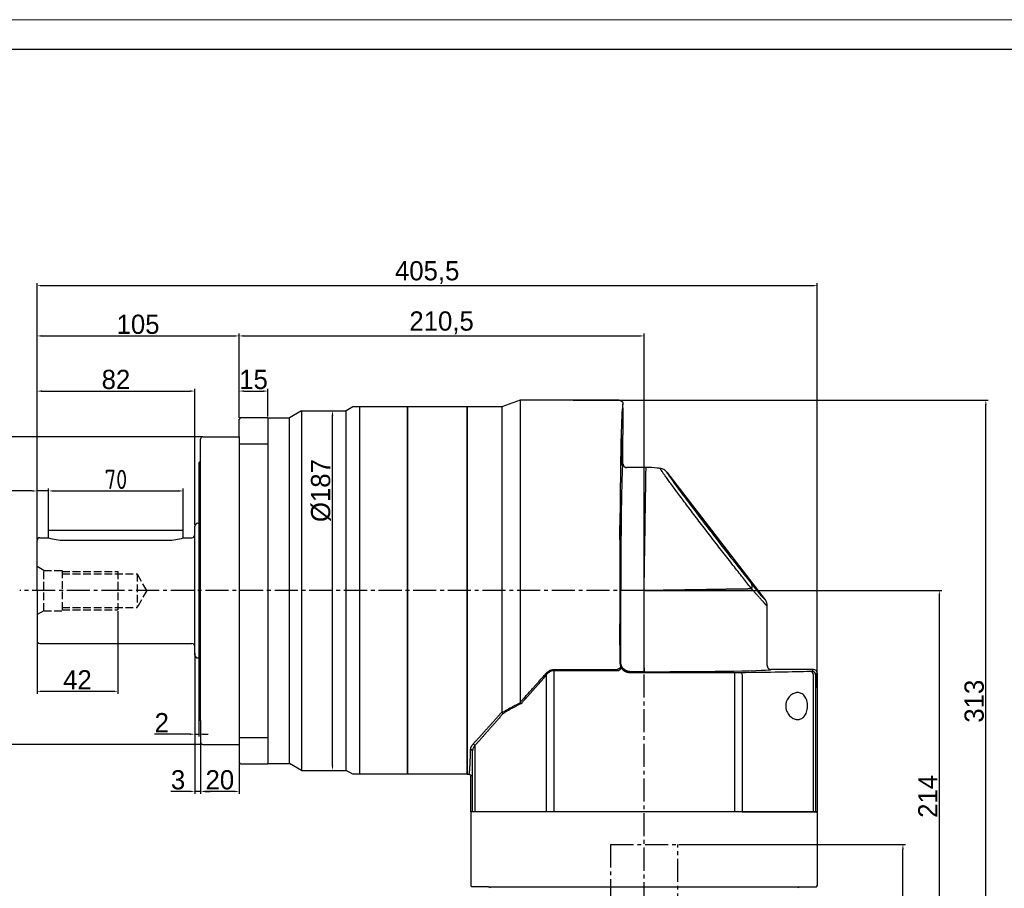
# Model space of a CAD drawing. Header units: millimetres. Extents: x 2026 to 3324, y 344 to 1261.
# Tile 6 of 7: x 2487 to 2999, y 810 to 1261. Entities that reach past the tile are written whole.
import ezdxf

# ---------------------------------------------------------------- set-up
doc = ezdxf.new("R2010")
doc.units = ezdxf.units.MM
doc.linetypes.add('JIS_02_4.0', pattern=[5.5, 4, -1.5])
doc.linetypes.add('点画线', pattern=[18, 12, -2, 2, -2])
for name, color, linetype in [('6文字层', 3, 'Continuous'), ('7中心线层', 7, '点画线'), ('标注线', 7, 'Continuous')]:
    doc.layers.add(name, color=color, linetype=linetype)
for name, color, linetype, lineweight in [('中心线01', 7, 'JIS_02_4.0', 0), ('图框_外框线', 7, 'Continuous', 18), ('粗实线', 7, 'Continuous', 40)]:
    doc.layers.add(name, color=color, linetype=linetype, lineweight=lineweight)
doc.styles.add('工程字', font='gbenor.shx', dxfattribs={"bigfont": 'gbcbig.shx'})
doc.dimstyles.new('ISO-25', dxfattribs={"dimtxt": 2.5, "dimasz": 2.5, "dimexe": 1.25, "dimexo": 0.625, "dimtad": 1, "dimtxsty": 'Standard', "dimcen": 2.5, "dimadec": 0, "dimazin": 0, "dimtfac": 1, "dimtmove": 0, "dimatfit": 3, "dimfxl": 1, "dimarcsym": 0})

# ---------------------------------------------------------------- blocks, each defined once
blk = doc.blocks.new('*D9')
at = {"layer": '6文字层', "color": 0, "lineweight": -2}
for p, q in [((2812.24, 964.62), (2966.31, 964.62)), ((2965.06, 753.12), (2965.06, 962.12)), ((2901.44, 750.62), (2966.31, 750.62))]:
    blk.add_line(p, q, dxfattribs=at)
at = {"layer": '6文字层', "color": 0}
for points in [[(2965.47, 962.12), (2964.64, 962.12), (2965.06, 964.62)], [(2964.64, 753.12), (2965.47, 753.12), (2965.06, 750.62)]]:
    blk.add_solid(points, dxfattribs=at)
at = {"layer": 'Defpoints', "color": 0}
for p in [(2811.62, 964.62), (2965.06, 964.62), (2900.82, 750.62)]:
    blk.add_point(p, dxfattribs=at)
at = {"layer": '6文字层', "color": 0, "insert": (2959.06, 857.62), "char_height": 10, "attachment_point": 5, "rotation": 90}
blk.add_mtext('214', dxfattribs=at)
blk = doc.blocks.new('*D12')
at = {"layer": '6文字层', "color": 0, "lineweight": -2}
for p, q in [((2829.74, 832.62), (2947.38, 832.62)), ((2946.13, 753.12), (2946.13, 830.12)), ((2901.44, 750.62), (2947.38, 750.62))]:
    blk.add_line(p, q, dxfattribs=at)
at = {"layer": '6文字层', "color": 0}
for points in [[(2946.54, 830.12), (2945.71, 830.12), (2946.13, 832.62)], [(2945.71, 753.12), (2946.54, 753.12), (2946.13, 750.62)]]:
    blk.add_solid(points, dxfattribs=at)
at = {"layer": 'Defpoints', "color": 0}
for p in [(2829.12, 832.62), (2946.13, 832.62), (2900.82, 750.62)]:
    blk.add_point(p, dxfattribs=at)
at = {"layer": '6文字层', "color": 0, "insert": (2940.13, 791.62), "char_height": 10, "attachment_point": 5, "rotation": 90}
blk.add_mtext('82', dxfattribs=at)
blk = doc.blocks.new('*D20')
at = {"layer": '6文字层', "color": 0, "lineweight": -2}
for p, q in [((2496.12, 991.24), (2496.12, 1069.62)), ((2578.12, 998.74), (2578.12, 1069.62)), ((2498.62, 1068.37), (2575.62, 1068.37))]:
    blk.add_line(p, q, dxfattribs=at)
at = {"layer": '6文字层', "color": 0}
for points in [[(2498.62, 1068.79), (2498.62, 1067.95), (2496.12, 1068.37)], [(2575.62, 1067.95), (2575.62, 1068.79), (2578.12, 1068.37)]]:
    blk.add_solid(points, dxfattribs=at)
at = {"layer": 'Defpoints', "color": 0}
for p in [(2578.12, 1068.37), (2578.12, 998.12), (2496.12, 990.62)]:
    blk.add_point(p, dxfattribs=at)
at = {"layer": '6文字层', "color": 0, "insert": (2537.12, 1074.37), "char_height": 10, "attachment_point": 5}
blk.add_mtext('82', dxfattribs=at)
blk = doc.blocks.new('*D21')
at = {"layer": '6文字层', "color": 0, "lineweight": -2}
for p, q in [((2496.12, 991.24), (2496.12, 1098.29)), ((2498.62, 1097.04), (2598.62, 1097.04)), ((2601.12, 1054.44), (2601.12, 1098.29))]:
    blk.add_line(p, q, dxfattribs=at)
at = {"layer": '6文字层', "color": 0}
for points in [[(2498.62, 1097.46), (2498.62, 1096.63), (2496.12, 1097.04)], [(2598.62, 1096.63), (2598.62, 1097.46), (2601.12, 1097.04)]]:
    blk.add_solid(points, dxfattribs=at)
at = {"layer": 'Defpoints', "color": 0}
for p in [(2601.12, 1097.04), (2601.12, 1053.82), (2496.12, 990.62)]:
    blk.add_point(p, dxfattribs=at)
at = {"layer": '6文字层', "color": 0, "insert": (2548.62, 1103.04), "char_height": 10, "attachment_point": 5}
blk.add_mtext('105', dxfattribs=at)
blk = doc.blocks.new('*D22')
at = {"layer": '6文字层', "color": 0, "lineweight": -2}
for p, q in [((2601.12, 1054.44), (2601.12, 1098.29)), ((2603.62, 1097.04), (2809.12, 1097.04)), ((2811.62, 965.24), (2811.62, 1098.29))]:
    blk.add_line(p, q, dxfattribs=at)
at = {"layer": '6文字层', "color": 0}
for points in [[(2603.62, 1097.46), (2603.62, 1096.63), (2601.12, 1097.04)], [(2809.12, 1096.63), (2809.12, 1097.46), (2811.62, 1097.04)]]:
    blk.add_solid(points, dxfattribs=at)
at = {"layer": 'Defpoints', "color": 0}
for p in [(2811.62, 1097.04), (2601.12, 1053.82), (2811.62, 964.62)]:
    blk.add_point(p, dxfattribs=at)
at = {"layer": '6文字层', "color": 0, "insert": (2706.37, 1103.88), "char_height": 10, "attachment_point": 5}
blk.add_mtext('210,5', dxfattribs=at)
blk = doc.blocks.new('*D23')
at = {"layer": '6文字层', "color": 0, "lineweight": -2}
for p, q in [((2496.12, 991.24), (2496.12, 1124.43)), ((2899.12, 1123.18), (2498.62, 1123.18)), ((2901.62, 914.01), (2901.62, 1124.43))]:
    blk.add_line(p, q, dxfattribs=at)
at = {"layer": '6文字层', "color": 0}
for points in [[(2498.62, 1123.6), (2498.62, 1122.76), (2496.12, 1123.18)], [(2899.12, 1122.76), (2899.12, 1123.6), (2901.62, 1123.18)]]:
    blk.add_solid(points, dxfattribs=at)
at = {"layer": 'Defpoints', "color": 0}
for p in [(2496.12, 1123.18), (2496.12, 990.62), (2901.62, 913.39)]:
    blk.add_point(p, dxfattribs=at)
at = {"layer": '6文字层', "color": 0, "insert": (2698.87, 1130.02), "char_height": 10, "attachment_point": 5}
blk.add_mtext('405,5', dxfattribs=at)
blk = doc.blocks.new('*D24')
at = {"layer": '6文字层', "color": 0, "lineweight": -2}
for p, q in [((2601.12, 1054.44), (2601.12, 1069.62)), ((2616.12, 1055.14), (2616.12, 1069.62)), ((2603.62, 1068.37), (2613.62, 1068.37))]:
    blk.add_line(p, q, dxfattribs=at)
at = {"layer": '6文字层', "color": 0}
for points in [[(2603.62, 1068.79), (2603.62, 1067.95), (2601.12, 1068.37)], [(2613.62, 1067.95), (2613.62, 1068.79), (2616.12, 1068.37)]]:
    blk.add_solid(points, dxfattribs=at)
at = {"layer": 'Defpoints', "color": 0}
for p in [(2616.12, 1068.37), (2616.12, 1054.52), (2601.12, 1053.82)]:
    blk.add_point(p, dxfattribs=at)
at = {"layer": '6文字层', "color": 0, "insert": (2608.62, 1074.37), "char_height": 10, "attachment_point": 5}
blk.add_mtext('15', dxfattribs=at)
blk = doc.blocks.new('*D25')
at = {"layer": '6文字层', "color": 0, "lineweight": -2}
for p, q in [((2493.62, 1016.44), (2476.27, 1016.44)), ((2496.12, 991.25), (2496.12, 1017.69)), ((2502.12, 1016.44), (2496.12, 1016.44)), ((2502.12, 996.25), (2502.12, 1017.69)), ((2504.62, 1016.44), (2507.12, 1016.44))]:
    blk.add_line(p, q, dxfattribs=at)
at = {"layer": '6文字层', "color": 0}
for points in [[(2493.62, 1016.03), (2493.62, 1016.86), (2496.12, 1016.44)], [(2504.62, 1016.86), (2504.62, 1016.03), (2502.12, 1016.44)]]:
    blk.add_solid(points, dxfattribs=at)
at = {"layer": 'Defpoints', "color": 0}
for p in [(2496.12, 1016.44), (2502.12, 995.62), (2496.12, 990.62)]:
    blk.add_point(p, dxfattribs=at)
at = {"layer": '6文字层', "color": 0, "insert": (2478.94, 1022.44), "char_height": 10, "attachment_point": 5, "style": '工程字'}
blk.add_mtext('6', dxfattribs=at)
blk = doc.blocks.new('*D26')
at = {"layer": '6文字层', "color": 0, "lineweight": -2}
for p, q in [((2502.12, 996.25), (2502.12, 1017.69)), ((2504.62, 1016.44), (2569.62, 1016.44)), ((2572.12, 996.25), (2572.12, 1017.69))]:
    blk.add_line(p, q, dxfattribs=at)
at = {"layer": '6文字层', "color": 0}
for points in [[(2504.62, 1016.86), (2504.62, 1016.03), (2502.12, 1016.44)], [(2569.62, 1016.03), (2569.62, 1016.86), (2572.12, 1016.44)]]:
    blk.add_solid(points, dxfattribs=at)
at = {"layer": 'Defpoints', "color": 0}
for p in [(2572.12, 1016.44), (2502.12, 995.62), (2572.12, 995.62)]:
    blk.add_point(p, dxfattribs=at)
at = {"layer": '6文字层', "color": 0, "insert": (2537.12, 1022.44), "char_height": 10, "attachment_point": 5, "style": '工程字'}
blk.add_mtext('70', dxfattribs=at)
blk = doc.blocks.new('*D27')
at = {"layer": '6文字层', "color": 0, "lineweight": -2}
for p, q in [((2581.69, 1044.62), (2463.99, 1044.62)), ((2465.24, 887.12), (2465.24, 1042.12)), ((2581.69, 884.62), (2463.99, 884.62))]:
    blk.add_line(p, q, dxfattribs=at)
at = {"layer": '6文字层', "color": 0}
for points in [[(2465.66, 1042.12), (2464.83, 1042.12), (2465.24, 1044.62)], [(2464.83, 887.12), (2465.66, 887.12), (2465.24, 884.62)]]:
    blk.add_solid(points, dxfattribs=at)
at = {"layer": 'Defpoints', "color": 0}
for p in [(2465.24, 1044.62), (2582.32, 1044.62), (2582.32, 884.62)]:
    blk.add_point(p, dxfattribs=at)
at = {"layer": '6文字层', "color": 0, "insert": (2459.24, 964.62), "char_height": 10, "attachment_point": 5, "rotation": 90, "style": '工程字'}
blk.add_mtext('%%c160{\\H0.769231x;h7\\P}', dxfattribs=at)
blk = doc.blocks.new('*D28')
at = {"layer": '6文字层', "color": 0, "lineweight": -2}
for p, q in [((2581.12, 885.19), (2581.12, 858.95)), ((2601.12, 874.79), (2601.12, 858.95)), ((2598.62, 860.2), (2583.62, 860.2))]:
    blk.add_line(p, q, dxfattribs=at)
at = {"layer": '6文字层', "color": 0}
for points in [[(2583.62, 860.61), (2583.62, 859.78), (2581.12, 860.2)], [(2598.62, 859.78), (2598.62, 860.61), (2601.12, 860.2)]]:
    blk.add_solid(points, dxfattribs=at)
at = {"layer": 'Defpoints', "color": 0}
for p in [(2581.12, 885.82), (2601.12, 875.42), (2581.12, 860.2)]:
    blk.add_point(p, dxfattribs=at)
at = {"layer": '6文字层', "color": 0, "insert": (2591.12, 866.2), "char_height": 10, "attachment_point": 5}
blk.add_mtext('20', dxfattribs=at)
blk = doc.blocks.new('*D29')
at = {"layer": '6文字层', "color": 0, "lineweight": -2}
for p, q in [((2578.12, 932.11), (2578.12, 858.94)), ((2581.12, 888.86), (2581.12, 858.94)), ((2575.62, 860.19), (2565.7, 860.19)), ((2581.12, 860.19), (2578.12, 860.19)), ((2583.62, 860.19), (2586.12, 860.19))]:
    blk.add_line(p, q, dxfattribs=at)
at = {"layer": '6文字层', "color": 0}
for points in [[(2575.62, 859.78), (2575.62, 860.61), (2578.12, 860.19)], [(2583.62, 860.61), (2583.62, 859.78), (2581.12, 860.19)]]:
    blk.add_solid(points, dxfattribs=at)
at = {"layer": 'Defpoints', "color": 0}
for p in [(2578.12, 932.74), (2581.12, 889.48), (2578.12, 860.19)]:
    blk.add_point(p, dxfattribs=at)
at = {"layer": '6文字层', "color": 0, "insert": (2569.41, 866.19), "char_height": 10, "attachment_point": 5}
blk.add_mtext('3', dxfattribs=at)
blk = doc.blocks.new('*D30')
at = {"layer": '6文字层', "color": 0, "lineweight": -2}
for p, q in [((2538.12, 953.99), (2538.12, 911)), ((2496.12, 938.5), (2496.12, 911)), ((2498.62, 912.25), (2535.62, 912.25))]:
    blk.add_line(p, q, dxfattribs=at)
at = {"layer": '6文字层', "color": 0}
for points in [[(2498.62, 912.67), (2498.62, 911.83), (2496.12, 912.25)], [(2535.62, 911.83), (2535.62, 912.67), (2538.12, 912.25)]]:
    blk.add_solid(points, dxfattribs=at)
at = {"layer": 'Defpoints', "color": 0}
for p in [(2538.12, 954.62), (2496.12, 939.13), (2538.12, 912.25)]:
    blk.add_point(p, dxfattribs=at)
at = {"layer": '6文字层', "color": 0, "insert": (2517.12, 918.25), "char_height": 10, "attachment_point": 5}
blk.add_mtext('42', dxfattribs=at)
blk = doc.blocks.new('*D31')
at = {"layer": '6文字层', "color": 0, "lineweight": -2}
for p, q in [((2645.78, 1058.12), (2650.92, 1058.12)), ((2649.67, 873.62), (2649.67, 1055.62)), ((2645.78, 871.12), (2650.92, 871.12))]:
    blk.add_line(p, q, dxfattribs=at)
at = {"layer": '6文字层', "color": 0}
for points in [[(2650.08, 1055.62), (2649.25, 1055.62), (2649.67, 1058.12)], [(2649.25, 873.62), (2650.08, 873.62), (2649.67, 871.12)]]:
    blk.add_solid(points, dxfattribs=at)
at = {"layer": 'Defpoints', "color": 0}
for p in [(2645.16, 1058.12), (2649.67, 1058.12), (2645.16, 871.12)]:
    blk.add_point(p, dxfattribs=at)
at = {"layer": '6文字层', "color": 0, "insert": (2643.67, 1016.63), "char_height": 10, "attachment_point": 5, "rotation": 90}
blk.add_mtext('%%c187{}{{\\H0.7x;}{}}', dxfattribs=at)
blk = doc.blocks.new('*D32')
at = {"layer": '6文字层', "color": 0, "lineweight": -2}
for p, q in [((2578.12, 932.11), (2578.12, 888.7)), ((2580.12, 932.11), (2580.12, 888.7)), ((2575.62, 889.95), (2557.19, 889.95)), ((2578.12, 889.95), (2580.12, 889.95)), ((2582.62, 889.95), (2585.12, 889.95))]:
    blk.add_line(p, q, dxfattribs=at)
at = {"layer": '6文字层', "color": 0}
for points in [[(2575.62, 889.53), (2575.62, 890.37), (2578.12, 889.95)], [(2582.62, 890.37), (2582.62, 889.53), (2580.12, 889.95)]]:
    blk.add_solid(points, dxfattribs=at)
at = {"layer": 'Defpoints', "color": 0}
for p in [(2578.12, 932.74), (2580.12, 932.74), (2580.12, 889.95)]:
    blk.add_point(p, dxfattribs=at)
at = {"layer": '6文字层', "color": 0, "insert": (2560.95, 895.95), "char_height": 10, "attachment_point": 5}
blk.add_mtext('2', dxfattribs=at)
blk = doc.blocks.new('*D40')
at = {"layer": '6文字层', "color": 0, "lineweight": -2}
for p, q in [((2774.68, 1063.62), (2990.44, 1063.62)), ((2989.19, 753.12), (2989.19, 1061.12)), ((2901.44, 750.62), (2990.44, 750.62))]:
    blk.add_line(p, q, dxfattribs=at)
at = {"layer": '6文字层', "color": 0}
for points in [[(2989.6, 1061.12), (2988.77, 1061.12), (2989.19, 1063.62)], [(2988.77, 753.12), (2989.6, 753.12), (2989.19, 750.62)]]:
    blk.add_solid(points, dxfattribs=at)
at = {"layer": 'Defpoints', "color": 0}
for p in [(2774.05, 1063.62), (2989.19, 1063.62), (2900.82, 750.62)]:
    blk.add_point(p, dxfattribs=at)
at = {"layer": '6文字层', "color": 0, "insert": (2983.19, 907.12), "char_height": 10, "attachment_point": 5, "rotation": 90}
blk.add_mtext('313', dxfattribs=at)
blk = doc.blocks.new('200L1')
at = {"linetype": 'Continuous', "lineweight": 30}
for p, q in [((18, 0), (0, 0)), ((0, -191), (0, 0)), ((27.62, 3.5), (18, 0)), ((79.01, 3.5), (27.62, 3.5)), ((81, -0.5), (81, 1.5)), ((81, -29.5), (81, -14.5)), ((93, -31.5), (83, -31.5)), ((103.75, -33.85), (154.96, -100.37)), ((156, -134.5), (156, -103.43)), ((180, -136.5), (158, -136.5)), ((182, -138.5), (182, -210.5)), ((0, -191), (1, -191)), ((2, -210.5), (2, -192)), ((2.85, -210.5), (2, -210.5)), ((3.98, -210.5), (2.85, -210.5)), ((41.05, -210.5), (3.98, -210.5)), ((45.03, -210.5), (41.05, -210.5)), ((138.97, -210.5), (45.03, -210.5)), ((142.95, -210.5), (138.97, -210.5)), ((142.95, -210.5), (180.02, -210.5)), ((180.02, -210.5), (181.15, -210.5)), ((181.15, -210.5), (182, -210.5))]:
    blk.add_line(p, q, dxfattribs=at)
at = {"linetype": 'Continuous', "lineweight": 25}
for p, q in [((27.62, 3.5), (27.62, -153.51)), ((18, 0), (18, -158.68)), ((79.85, -132.65), (79.85, -95.5)), ((81.85, -95.5), (79.85, -95.5)), ((92, -95.5), (81.85, -95.5)), ((92, -135.65), (92, -95.5)), ((79.44, -133.06), (79.85, -132.65)), ((45.03, -136.55), (77.99, -136.55)), ((45.03, -136.55), (45.03, -136.96)), ((45.03, -136.96), (78.67, -136.96)), ((45.03, -136.96), (45.03, -210.5)), ((78.67, -136.96), (80.32, -135.84)), ((84.85, -137.65), (84.46, -138.04)), ((84.46, -138.04), (138.97, -138.04)), ((92, -137.65), (84.85, -137.65)), ((92, -135.65), (92, -137.65)), ((138.97, -138.04), (138.97, -140.04)), ((179.15, -137.35), (180, -136.5)), ((41.05, -139.48), (41.05, -210.5)), ((138.97, -140.04), (138.97, -210.5)), ((142.95, -140.02), (142.95, -210.5)), ((180.02, -210.5), (180.02, -139.4)), ((182, -138.5), (181.15, -139.35)), ((181.15, -139.35), (181.15, -210.5)), ((2.85, -210.5), (2.85, -178.88)), ((3.98, -176.12), (3.98, -210.5)), ((1.05, -190.95), (1.07, -190.96)), ((1.09, -190.97), (1.24, -191.03))]:
    blk.add_line(p, q, dxfattribs=at)
at = {"linetype": 'Continuous', "lineweight": 25, "flags": 128}
for points in [[(79.84, -134.95), (79.85, -135.13), (79.78, -135.32), (79.62, -135.54), (79.4, -135.77), (79.11, -135.99), (78.76, -136.2), (78.39, -136.39), (77.99, -136.55)], [(141.95, -138.02), (142.15, -138.07), (142.33, -138.18), (142.5, -138.37), (142.65, -138.62), (142.77, -138.92), (142.87, -139.26), (142.93, -139.64), (142.95, -140.02)]]:
    blk.add_lwpolyline(points, dxfattribs=at)
at = {"linetype": 'Continuous', "lineweight": 25}
for centre, radius, start, end in [((144.73, -93.51), 3.43, 340.9945, 34.359), ((178.13, -139.29), 1.89, 356.5871, 84.7314), ((179.15, -139.35), 2, 0.0204, 89.9796), ((1.9, -178.97), 0.949, 5.0577, 93.2751), ((2.77, -176.51), 1.27, 17.594, 73.9815)]:
    blk.add_arc(centre, radius, start, end, dxfattribs=at)
at = {"linetype": 'Continuous'}
blk.add_ellipse((81, -95.5), major_axis=(0, 97), ratio=0.017455, start_param=6.282825, end_param=8.251619, dxfattribs=at)
at = {"linetype": 'Continuous', "lineweight": 30}
for centre, major_axis, ratio, start_param, end_param in [((81, -7.5), (0, 7), 0.017455, 0, 3.141593), ((180, -138.5), (1.41, 1.41), 0.999695, 5.497939, 7.068434)]:
    blk.add_ellipse(centre, major_axis=major_axis, ratio=ratio, start_param=start_param, end_param=end_param, dxfattribs=at)
at = {"linetype": 'Continuous', "lineweight": 25}
for centre in [(80.12, -23.41), (79.56, -65.4), (79.52, -118.28)]:
    blk.add_ellipse(centre, major_axis=(0, 7), ratio=0.017455, dxfattribs=at)
for centre, major_axis, ratio, start_param, end_param in [((81, -95.5), (0, 66), 0.017455, 0.000529, 1.570796), ((95.96, -23.73), (-58.99, 76.66), 0.010645, 2.649034, 3.156904), ((92, -136.5), (66, 0), 0.017455, 4.712389, 6.282656), ((138.97, -137.93), (6, 0), 0.017455, 4.712389, 5.232579), ((92, -136.5), (100.5, 0), 0.017455, 5.232579, 5.74525), ((173.15, -137.35), (6, 0), 0.017455, 5.74525, 6.265732)]:
    blk.add_ellipse(centre, major_axis=major_axis, ratio=ratio, start_param=start_param, end_param=end_param, dxfattribs=at)
at = {"linetype": 'Continuous', "lineweight": 30}
for points, knots in [([(79, 3.5), (79.03, 3.5), (79.15, 3.5), (79.41, 3.47), (79.77, 3.36), (80.13, 3.17), (80.4, 2.94), (80.6, 2.71), (80.75, 2.48), (80.87, 2.24), (80.94, 1.99), (80.99, 1.74), (81, 1.58), (81, 1.5)], [0, 0, 0, 0, 0.033275, 0.114703, 0.249671, 0.386198, 0.499353, 0.588051, 0.675573, 0.761141, 0.844076, 0.923832, 1, 1, 1, 1]), ([(81, -29.5), (81, -29.55), (81, -29.65), (81.02, -29.79), (81.05, -29.94), (81.09, -30.09), (81.14, -30.24), (81.21, -30.39), (81.28, -30.53), (81.37, -30.67), (81.47, -30.79), (81.63, -30.96), (81.87, -31.17), (82.18, -31.34), (82.49, -31.44), (82.74, -31.49), (82.92, -31.5), (83, -31.5)], [0, 0, 0, 0, 0.046305, 0.093747, 0.142232, 0.191648, 0.24187, 0.292758, 0.344158, 0.395909, 0.447842, 0.499784, 0.614635, 0.749453, 0.836215, 0.919904, 1, 1, 1, 1]), ([(100.35, -31.98), (99.85, -31.91), (97.42, -31.54), (94.96, -31.52), (93, -31.5)], [0.0020199, 0.0020199, 0.0020199, 0.0020199, 0.2071853, 1, 1, 1, 1]), ([(100.52, -32.3), (100.48, -32.23), (100.32, -31.96), (100.35, -31.95), (100.37, -31.93)], [0, 0, 0, 0, 0.272057, 1, 1, 1, 1]), ([(103.75, -33.85), (103.36, -33.34), (102.84, -32.88), (101.67, -32.22), (101.02, -32.01), (100.37, -31.93)], [0, 0, 0, 0, 0.5, 0.5, 1, 1, 1, 1]), ([(156, -103.43), (156, -102.89), (155.91, -102.34), (155.56, -101.29), (155.29, -100.8), (154.96, -100.37)], [0, 0, 0, 0, 0.5, 0.5, 1, 1, 1, 1]), ([(156, -134.5), (156, -134.54), (156, -134.63), (156.02, -134.75), (156.04, -134.88), (156.07, -135.01), (156.1, -135.14), (156.18, -135.35), (156.33, -135.62), (156.55, -135.89), (156.79, -136.1), (157.01, -136.25), (157.26, -136.36), (157.5, -136.44), (157.75, -136.49), (157.92, -136.5), (158, -136.5)], [0, 0, 0, 0, 0.039595, 0.080142, 0.121591, 0.163883, 0.206947, 0.250704, 0.373737, 0.500402, 0.586939, 0.673133, 0.758206, 0.84144, 0.922209, 1, 1, 1, 1]), ([(1, -191), (1.03, -191), (1.1, -191), (1.2, -191.02), (1.29, -191.04), (1.38, -191.07), (1.45, -191.11), (1.51, -191.14), (1.56, -191.17), (1.61, -191.21), (1.64, -191.23), (1.67, -191.26), (1.69, -191.27), (1.7, -191.29), (1.75, -191.34), (1.84, -191.45), (1.93, -191.63), (1.99, -191.81), (2, -191.94), (2, -192)], [0, 0, 0, 0, 0.066877, 0.130788, 0.190981, 0.246815, 0.297769, 0.343439, 0.383534, 0.417853, 0.446267, 0.468704, 0.485126, 0.495518, 0.499875, 0.63087, 0.759418, 0.883093, 1, 1, 1, 1])]:
    blk.add_open_spline(points, degree=3, knots=knots, dxfattribs=at)
at = {"linetype": 'Continuous', "lineweight": 25}
for points, knots in [([(92, -95.5), (92.01, -95.22), (92.01, -94.67), (92.03, -93.85), (92.04, -93.04), (92.05, -92.25), (92.06, -91.46), (92.08, -90.68), (92.09, -89.92), (92.1, -89.16), (92.11, -88.42), (92.12, -87.69), (92.13, -86.96), (92.14, -86.25), (92.16, -85.56), (92.17, -84.87), (92.18, -84.19), (92.19, -83.53), (92.2, -82.88), (92.21, -82.24), (92.22, -81.61), (92.23, -80.99), (92.24, -80.39), (92.25, -79.79), (92.25, -79.21), (92.26, -78.64), (92.27, -78.07), (92.28, -77.53), (92.29, -76.99), (92.3, -76.46), (92.31, -75.95), (92.31, -75.44), (92.32, -74.95), (92.33, -74.47), (92.34, -74), (92.34, -73.54), (92.35, -73.09), (92.36, -72.65), (92.36, -72.23), (92.37, -71.81), (92.38, -71.41), (92.41, -69.06), (92.48, -64.96), (92.56, -59.46), (92.64, -54.56), (92.71, -50.02), (92.78, -45.84), (92.84, -42.07), (92.89, -38.89), (92.92, -36.92), (92.93, -35.78), (92.94, -35.22), (92.95, -34.71), (92.96, -34.23), (92.96, -33.79), (92.97, -33.39), (92.98, -33.03), (92.98, -32.71), (92.99, -32.42), (92.99, -32.18), (92.99, -31.97), (93, -31.8), (93, -31.66), (93, -31.57), (93, -31.51), (93, -31.5), (93, -31.5)], [0, 0, 0, 0, 0.008262, 0.016422, 0.024478, 0.032431, 0.040281, 0.048028, 0.055671, 0.063212, 0.070649, 0.077984, 0.085215, 0.092343, 0.099368, 0.10629, 0.113109, 0.119825, 0.126437, 0.132946, 0.139353, 0.145656, 0.151856, 0.157953, 0.163947, 0.169838, 0.175625, 0.18131, 0.186891, 0.192369, 0.197744, 0.203016, 0.208185, 0.213251, 0.218214, 0.223073, 0.22783, 0.232483, 0.237033, 0.24148, 0.245824, 0.250065, 0.317154, 0.381176, 0.442132, 0.500022, 0.564562, 0.627733, 0.689535, 0.749968, 0.765786, 0.781579, 0.797346, 0.813088, 0.828804, 0.844495, 0.86016, 0.8758, 0.891414, 0.907003, 0.922566, 0.938104, 0.953616, 0.969103, 0.984564, 1, 1, 1, 1]), ([(147.97, -94.63), (147.31, -93.81), (146.01, -92.17), (143.81, -89.4), (141.46, -86.41), (138.96, -83.22), (136.35, -79.88), (133.65, -76.41), (130.89, -72.84), (128.09, -69.23), (125.3, -65.6), (122.53, -61.98), (119.82, -58.43), (117.19, -54.98), (114.67, -51.66), (112.29, -48.5), (110.07, -45.54), (108.04, -42.82), (106.21, -40.34), (104.6, -38.15), (103.23, -36.26), (102.11, -34.69), (101.26, -33.47), (100.72, -32.65), (100.57, -32.4), (100.52, -32.3)], [0, 0, 0, 0, 0.044313, 0.088338, 0.132525, 0.176932, 0.22104, 0.26513, 0.309553, 0.353753, 0.397792, 0.442166, 0.486452, 0.530477, 0.574748, 0.619107, 0.663154, 0.707293, 0.751601, 0.795787, 0.839803, 0.884117, 0.928372, 0.972408, 1, 1, 1, 1]), ([(103.75, -33.85), (103.64, -33.83), (103.93, -34.32), (105.24, -36.26), (106.29, -37.73), (109.01, -41.47), (110.73, -43.79), (114.63, -49.01), (116.86, -51.97), (123.94, -61.3), (129.32, -68.31), (136.87, -78.04), (139.29, -81.13), (143.78, -86.84), (145.79, -89.37), (147.56, -91.58)], [0, 0, 0, 0, 0.125, 0.125, 0.25, 0.25, 0.375, 0.375, 0.5, 0.5, 0.75, 0.75, 0.875, 0.875, 1, 1, 1, 1]), ([(147.97, -94.63), (147.84, -94.63), (147.59, -94.63), (147.19, -94.64), (146.79, -94.64), (146.38, -94.65), (145.96, -94.66), (145.52, -94.66), (145.08, -94.67), (144.63, -94.68), (144.16, -94.69), (143.69, -94.69), (143.2, -94.7), (142.7, -94.71), (142.2, -94.72), (141.68, -94.72), (141.15, -94.73), (140.61, -94.74), (140.06, -94.75), (139.5, -94.76), (138.93, -94.77), (138.35, -94.78), (137.76, -94.79), (137.15, -94.79), (136.54, -94.8), (135.91, -94.81), (135.28, -94.82), (134.63, -94.83), (133.98, -94.84), (133.31, -94.85), (132.63, -94.87), (131.94, -94.88), (131.24, -94.89), (130.53, -94.9), (129.81, -94.91), (129.08, -94.92), (128.34, -94.93), (127.59, -94.94), (126.82, -94.96), (126.05, -94.97), (125.27, -94.98), (123.62, -95.01), (120.99, -95.05), (117.24, -95.11), (113.16, -95.17), (110.04, -95.22), (108, -95.25), (107.13, -95.26), (106.2, -95.28), (105.2, -95.29), (104.15, -95.31), (103.04, -95.33), (101.87, -95.35), (100.64, -95.37), (99.35, -95.39), (97.99, -95.41), (96.58, -95.43), (95.11, -95.45), (93.57, -95.48), (92.53, -95.49), (92, -95.5)], [0, 0, 0, 0, 0.011441, 0.022937, 0.034487, 0.046091, 0.05775, 0.069463, 0.08123, 0.093052, 0.104927, 0.116857, 0.128842, 0.140881, 0.152973, 0.165121, 0.177322, 0.189578, 0.201888, 0.214253, 0.226672, 0.239145, 0.251672, 0.264254, 0.27689, 0.28958, 0.302325, 0.315124, 0.327977, 0.340885, 0.353846, 0.366862, 0.379933, 0.393058, 0.406237, 0.41947, 0.432758, 0.4461, 0.459496, 0.472947, 0.486451, 0.500011, 0.55757, 0.618419, 0.682556, 0.749982, 0.762339, 0.775542, 0.789592, 0.804488, 0.820231, 0.83682, 0.854255, 0.872537, 0.891665, 0.911639, 0.93246, 0.954127, 0.97664, 1, 1, 1, 1]), ([(156, -103.43), (156, -103.43), (156, -103.44), (155.99, -103.44), (155.97, -103.44), (155.95, -103.43), (155.93, -103.42), (155.89, -103.39), (155.85, -103.36), (155.81, -103.33), (155.76, -103.28), (155.7, -103.23), (155.64, -103.17), (155.57, -103.1), (155.49, -103.03), (155.41, -102.95), (155.32, -102.86), (155.23, -102.76), (155.13, -102.66), (155.02, -102.55), (154.91, -102.43), (154.79, -102.31), (154.67, -102.17), (154.54, -102.04), (154.4, -101.89), (154.26, -101.73), (154.11, -101.57), (153.9, -101.34), (153.62, -101.03), (153.24, -100.61), (152.84, -100.16), (152.41, -99.68), (151.95, -99.17), (151.47, -98.62), (150.95, -98.04), (150.41, -97.42), (149.84, -96.77), (149.25, -96.09), (148.62, -95.38), (148.19, -94.88), (147.97, -94.63)], [0, 0, 0, 0, 0.018258, 0.036519, 0.054786, 0.07306, 0.091346, 0.109644, 0.127958, 0.14629, 0.164643, 0.183018, 0.201418, 0.219847, 0.238305, 0.256796, 0.275323, 0.293886, 0.312489, 0.331134, 0.349824, 0.36856, 0.387346, 0.406182, 0.425072, 0.444018, 0.463022, 0.482086, 0.522807, 0.563908, 0.605411, 0.647334, 0.689697, 0.732517, 0.775813, 0.819601, 0.863898, 0.90872, 0.954083, 1, 1, 1, 1]), ([(84.85, -137.65), (84.77, -137.65), (84.62, -137.65), (84.4, -137.63), (84.18, -137.61), (83.95, -137.57), (83.74, -137.53), (83.52, -137.47), (83.3, -137.41), (83.09, -137.33), (82.88, -137.25), (82.68, -137.16), (82.48, -137.06), (82.28, -136.95), (82.09, -136.83), (81.91, -136.7), (81.73, -136.56), (81.56, -136.42), (81.39, -136.27), (81.23, -136.11), (81.08, -135.94), (80.94, -135.77), (80.8, -135.59), (80.67, -135.41), (80.55, -135.22), (80.44, -135.02), (80.34, -134.82), (80.25, -134.62), (80.17, -134.41), (80.09, -134.2), (80.03, -133.98), (79.97, -133.76), (79.93, -133.55), (79.89, -133.32), (79.87, -133.1), (79.85, -132.88), (79.85, -132.73), (79.85, -132.65)], [0, 0, 0, 0, 0.028572, 0.057145, 0.085717, 0.114289, 0.14286, 0.171432, 0.200004, 0.228575, 0.257146, 0.285717, 0.314289, 0.34286, 0.371431, 0.400002, 0.428573, 0.457144, 0.485715, 0.514285, 0.542856, 0.571427, 0.599998, 0.628569, 0.65714, 0.685711, 0.714283, 0.742854, 0.771425, 0.799996, 0.828568, 0.85714, 0.885711, 0.914283, 0.942855, 0.971428, 1, 1, 1, 1]), ([(40.56, -139.04), (40.62, -138.96), (40.76, -138.81), (40.97, -138.58), (41.18, -138.37), (41.4, -138.17), (41.61, -137.98), (41.83, -137.8), (42.05, -137.63), (42.27, -137.47), (42.53, -137.3), (42.84, -137.12), (43.21, -136.94), (43.57, -136.8), (43.93, -136.69), (44.3, -136.61), (44.66, -136.56), (44.91, -136.55), (45.03, -136.55)], [0, 0, 0, 0, 0.061548, 0.121468, 0.17981, 0.23663, 0.291986, 0.345944, 0.398572, 0.449946, 0.500146, 0.57834, 0.653446, 0.725912, 0.796237, 0.864967, 0.932684, 1, 1, 1, 1]), ([(41.05, -139.48), (41.54, -138.84), (42.11, -138.23), (43.43, -137.28), (44.21, -136.96), (45.03, -136.96)], [0, 0, 0, 0, 0.5, 0.5, 1, 1, 1, 1]), ([(79.44, -133.06), (79.44, -133.13), (79.44, -133.28), (79.46, -133.5), (79.49, -133.76), (79.55, -134.09), (79.64, -134.43), (79.75, -134.74), (79.81, -134.9), (79.84, -134.95)], [0, 0, 0, 0, 0.104578, 0.222773, 0.354586, 0.500016, 0.738938, 0.905607, 1, 1, 1, 1]), ([(79.84, -134.95), (79.85, -134.99), (79.88, -135.06), (79.93, -135.17), (79.99, -135.28), (80.05, -135.39), (80.11, -135.5), (80.18, -135.61), (80.25, -135.73), (80.3, -135.8), (80.32, -135.84)], [0, 0, 0, 0, 0.12462, 0.248233, 0.371396, 0.494675, 0.61863, 0.743815, 0.870767, 1, 1, 1, 1]), ([(80.32, -135.84), (80.37, -135.9), (80.46, -136.03), (80.6, -136.21), (80.75, -136.39), (80.92, -136.56), (81.09, -136.73), (81.27, -136.88), (81.45, -137.03), (81.65, -137.17), (81.85, -137.3), (82.06, -137.43), (82.28, -137.54), (82.51, -137.64), (82.73, -137.73), (82.97, -137.81), (83.21, -137.88), (83.45, -137.94), (83.7, -137.98), (83.95, -138.01), (84.21, -138.03), (84.38, -138.04), (84.46, -138.04)], [0, 0, 0, 0, 0.047591, 0.095435, 0.143532, 0.191881, 0.240485, 0.289341, 0.338451, 0.387814, 0.437432, 0.487303, 0.537428, 0.587807, 0.63844, 0.689328, 0.74047, 0.791866, 0.843517, 0.895423, 0.947584, 1, 1, 1, 1]), ([(30, -150.9), (30.25, -150.63), (30.75, -150.08), (31.52, -149.23), (32.34, -148.33), (33.19, -147.38), (34.08, -146.39), (35.01, -145.35), (36.06, -144.17), (37.31, -142.76), (38.84, -141.02), (39.95, -139.74), (40.56, -139.04)], [0, 0, 0, 0, 0.070545, 0.14457, 0.222074, 0.303057, 0.387521, 0.475465, 0.567295, 0.685327, 0.829562, 1, 1, 1, 1]), ([(40.56, -139.04), (40.64, -139.1), (40.73, -139.17), (40.9, -139.32), (40.98, -139.4), (41.05, -139.48)], [0, 0, 0, 0, 0.5, 0.5, 1, 1, 1, 1]), ([(27.62, -153.51), (27.81, -153.3), (28.2, -152.87), (28.79, -152.23), (29.39, -151.57), (29.8, -151.13), (30, -150.9)], [0, 0, 0, 0, 0.24401, 0.492013, 0.74401, 1, 1, 1, 1]), ([(27.7, -153.77), (27.7, -153.76), (27.68, -153.74), (27.65, -153.7), (27.64, -153.66), (27.62, -153.61), (27.62, -153.56), (27.62, -153.52), (27.62, -153.51)], [0, 0, 0, 0, 0.134484, 0.276962, 0.431763, 0.602282, 0.791066, 1, 1, 1, 1]), ([(30, -152.13), (29.78, -152.37), (29.35, -152.86), (28.71, -153.57), (28.28, -154.05), (28.06, -154.29)], [0, 0, 0, 0, 0.333773, 0.667104, 1, 1, 1, 1]), ([(30, -150.9), (30, -151.09), (30, -151.28), (30, -151.69), (30, -151.91), (30, -152.13)], [0, 0, 0, 0, 0.5, 0.5, 1, 1, 1, 1]), ([(171.78, -148.52), (172.11, -148.52), (172.77, -148.59), (173.71, -148.92), (174.59, -149.49), (175.39, -150.31), (176.06, -151.37), (176.58, -152.67), (176.9, -154.15), (176.98, -155.73), (176.84, -157.3), (176.46, -158.73), (175.89, -159.98), (175.18, -160.97), (174.35, -161.73), (173.45, -162.23), (172.49, -162.5), (171.49, -162.54), (170.48, -162.38), (169.48, -162), (168.51, -161.41), (167.59, -160.6), (166.77, -159.58), (166.21, -158.53), (165.88, -157.61), (165.69, -156.85), (165.59, -156.08), (165.57, -155.29), (165.64, -154.51), (165.79, -153.74), (166.01, -153.01), (166.39, -152.12), (166.99, -151.13), (167.85, -150.18), (168.79, -149.43), (169.77, -148.9), (170.77, -148.58), (171.44, -148.52), (171.78, -148.52)], [0, 0, 0, 0, 0.031726, 0.062476, 0.093993, 0.124647, 0.156513, 0.187136, 0.218522, 0.249393, 0.280341, 0.311978, 0.34261, 0.374532, 0.405202, 0.436907, 0.467919, 0.499629, 0.531146, 0.562216, 0.593718, 0.62448, 0.656797, 0.687071, 0.70291, 0.718535, 0.734305, 0.749734, 0.765136, 0.781081, 0.796706, 0.81252, 0.842777, 0.874997, 0.905821, 0.9373, 0.968506, 1, 1, 1, 1]), ([(18.1, -158.96), (18.34, -158.82), (18.82, -158.53), (19.54, -158.11), (20.26, -157.69), (20.98, -157.27), (21.72, -156.86), (22.45, -156.46), (23.19, -156.06), (23.93, -155.66), (24.68, -155.27), (25.43, -154.89), (26.18, -154.51), (26.94, -154.13), (27.45, -153.89), (27.7, -153.77)], [0, 0, 0, 0, 0.079118, 0.15785, 0.236202, 0.314179, 0.391786, 0.469028, 0.545911, 0.62244, 0.698621, 0.774462, 0.849967, 0.925144, 1, 1, 1, 1]), ([(28.06, -154.29), (27.84, -154.39), (27.39, -154.62), (26.7, -154.96), (26.01, -155.31), (25.31, -155.68), (24.59, -156.05), (23.87, -156.45), (23.04, -156.9), (22.07, -157.45), (20.96, -158.09), (19.77, -158.8), (18.96, -159.29), (18.54, -159.55)], [0, 0, 0, 0, 0.066384, 0.134447, 0.20419, 0.275614, 0.348721, 0.423511, 0.499987, 0.609681, 0.729581, 0.859686, 1, 1, 1, 1]), ([(27.7, -153.77), (27.73, -153.79), (27.77, -153.84), (27.84, -153.92), (27.92, -154.03), (28, -154.15), (28.04, -154.24), (28.06, -154.29)], [0, 0, 0, 0, 0.14984, 0.316802, 0.500102, 0.75267, 1, 1, 1, 1]), ([(3.12, -175.29), (3.27, -175.12), (3.57, -174.79), (4.03, -174.29), (4.5, -173.77), (4.98, -173.25), (5.47, -172.72), (5.96, -172.17), (6.46, -171.62), (6.97, -171.06), (7.49, -170.49), (8.02, -169.91), (8.55, -169.32), (9.09, -168.71), (9.64, -168.1), (10.35, -167.32), (11.21, -166.36), (12.25, -165.2), (13.33, -163.99), (14.44, -162.73), (15.59, -161.43), (16.78, -160.08), (17.59, -159.15), (18, -158.68)], [0, 0, 0, 0, 0.034083, 0.068414, 0.102993, 0.137823, 0.172903, 0.208235, 0.24382, 0.279657, 0.315749, 0.352096, 0.388698, 0.425556, 0.462672, 0.500045, 0.566558, 0.634703, 0.704481, 0.775897, 0.848954, 0.923654, 1, 1, 1, 1]), ([(18.54, -159.55), (18.33, -159.79), (17.91, -160.29), (17.28, -161.02), (16.66, -161.74), (16.04, -162.46), (15.43, -163.16), (14.82, -163.86), (14.22, -164.55), (13.63, -165.23), (13.04, -165.91), (12.46, -166.57), (11.88, -167.23), (11.31, -167.88), (10.74, -168.52), (10.19, -169.16), (9.63, -169.78), (9.09, -170.4), (8.55, -171.01), (8.01, -171.61), (7.48, -172.2), (6.96, -172.79), (6.45, -173.36), (5.94, -173.93), (5.44, -174.49), (4.94, -175.04), (4.46, -175.59), (4.14, -175.95), (3.98, -176.12)], [0, 0, 0, 0, 0.040232, 0.080311, 0.120238, 0.160014, 0.19964, 0.239119, 0.278452, 0.31764, 0.356684, 0.395587, 0.434349, 0.472972, 0.511457, 0.549807, 0.588023, 0.626106, 0.664057, 0.70188, 0.739575, 0.777143, 0.814587, 0.851908, 0.889109, 0.926189, 0.963153, 1, 1, 1, 1]), ([(18, -158.68), (18, -158.71), (18, -158.77), (18.02, -158.84), (18.05, -158.91), (18.09, -158.94), (18.1, -158.96)], [0, 0, 0, 0, 0.31721, 0.582317, 0.804704, 1, 1, 1, 1]), ([(18.1, -158.96), (18.13, -158.98), (18.17, -159.02), (18.23, -159.08), (18.3, -159.15), (18.38, -159.25), (18.47, -159.39), (18.52, -159.49), (18.54, -159.55)], [0, 0, 0, 0, 0.112467, 0.233512, 0.362896, 0.500181, 0.752221, 1, 1, 1, 1]), ([(1, -191), (1.01, -191), (1.02, -191), (1.04, -190.98), (1.05, -190.95), (1.07, -190.92), (1.09, -190.87), (1.1, -190.82), (1.12, -190.75), (1.14, -190.68), (1.15, -190.6), (1.17, -190.5), (1.19, -190.4), (1.2, -190.3), (1.22, -190.18), (1.24, -190.06), (1.25, -189.93), (1.27, -189.79), (1.28, -189.64), (1.3, -189.49), (1.31, -189.33), (1.33, -189.17), (1.34, -189), (1.36, -188.82), (1.37, -188.64), (1.38, -188.45), (1.4, -188.26), (1.41, -188.06), (1.43, -187.85), (1.44, -187.64), (1.45, -187.43), (1.47, -187.21), (1.48, -186.99), (1.49, -186.77), (1.51, -186.54), (1.52, -186.31), (1.53, -186.07), (1.54, -185.83), (1.56, -185.59), (1.57, -185.35), (1.58, -185.1), (1.59, -184.85), (1.6, -184.6), (1.62, -184.34), (1.63, -184.09), (1.64, -183.83), (1.65, -183.57), (1.66, -183.31), (1.67, -183.05), (1.68, -182.78), (1.69, -182.52), (1.7, -182.26), (1.71, -181.99), (1.72, -181.72), (1.73, -181.46), (1.74, -181.19), (1.75, -180.92), (1.76, -180.66), (1.77, -180.39), (1.78, -180.12), (1.79, -179.86), (1.8, -179.59), (1.81, -179.33), (1.82, -179.06), (1.82, -178.8), (1.83, -178.54), (1.84, -178.28), (1.85, -178.11), (1.85, -178.02)], [0, 0, 0, 0, 0.020033, 0.039915, 0.059647, 0.079229, 0.098661, 0.117942, 0.137074, 0.156055, 0.174886, 0.193567, 0.212098, 0.230478, 0.248709, 0.266789, 0.284719, 0.302498, 0.320128, 0.337607, 0.354937, 0.372116, 0.389144, 0.406023, 0.422752, 0.43933, 0.455758, 0.472036, 0.488164, 0.504141, 0.519968, 0.535646, 0.551173, 0.566549, 0.581776, 0.596852, 0.611779, 0.626555, 0.641181, 0.655656, 0.669982, 0.684157, 0.698182, 0.712057, 0.725782, 0.739356, 0.752781, 0.766055, 0.779179, 0.792153, 0.804977, 0.81765, 0.830173, 0.842546, 0.854769, 0.866842, 0.878764, 0.890537, 0.902159, 0.913631, 0.924953, 0.936124, 0.947146, 0.958017, 0.968738, 0.979309, 0.98973, 1, 1, 1, 1]), ([(1.85, -178.02), (1.85, -177.96), (1.86, -177.85), (1.88, -177.68), (1.9, -177.5), (1.94, -177.33), (1.99, -177.16), (2.04, -176.99), (2.11, -176.82), (2.21, -176.59), (2.36, -176.3), (2.57, -175.96), (2.82, -175.62), (3.02, -175.4), (3.12, -175.29)], [0, 0, 0, 0, 0.063116, 0.12596, 0.188581, 0.251027, 0.313347, 0.375593, 0.437812, 0.500055, 0.624821, 0.749464, 0.874389, 1, 1, 1, 1]), ([(3.98, -176.12), (3.93, -176.18), (3.83, -176.31), (3.69, -176.51), (3.54, -176.73), (3.4, -176.97), (3.27, -177.22), (3.12, -177.56), (2.99, -177.95), (2.9, -178.34), (2.86, -178.64), (2.85, -178.81), (2.85, -178.88)], [0, 0, 0, 0, 0.067111, 0.140708, 0.220793, 0.307367, 0.400432, 0.499987, 0.673617, 0.814833, 0.923629, 1, 1, 1, 1])]:
    blk.add_open_spline(points, degree=3, knots=knots, dxfattribs=at)
blk.add_open_spline([(30, -152.13), (33.62, -148.1), (37.32, -143.89), (41.05, -139.48)], degree=3, dxfattribs=at)

msp = doc.modelspace()

# ---------------------------------------------------------------- linework, layer by layer
at = {"color": 7, "linetype": 'Continuous', "lineweight": 15}
msp.add_open_spline([(2901.6198, 913.3872), (2901.6198, 913.818), (2901.6114, 914.2481), (2901.5946, 914.6775)], degree=3, dxfattribs=at)
at = {"layer": '7中心线层'}
for p, q in [((2811.6198, 964.6177), (2487.1048, 964.6177)), ((2811.6198, 746.9618), (2811.6198, 964.6177)), ((2794.1198, 832.6177), (2829.1198, 832.6177)), ((2794.1198, 832.6177), (2794.1198, 759.1177)), ((2829.1198, 759.1177), (2829.1198, 832.6177))]:
    msp.add_line(p, q, dxfattribs=at)
at = {"layer": '中心线01', "color": 0, "lineweight": 25}
for p, q in [((2499.5839, 975.1177), (2496.1198, 977.1177)), ((2499.5839, 975.1177), (2509.1198, 975.1177)), ((2499.5839, 954.1177), (2499.5839, 975.1177)), ((2509.1198, 975.1177), (2509.1198, 954.1177)), ((2509.1198, 974.6177), (2538.1198, 974.6177)), ((2509.1198, 973.3677), (2548.1198, 973.3677)), ((2538.1198, 974.6177), (2538.1198, 954.6177)), ((2553.1716, 964.6177), (2548.1198, 973.3677)), ((2548.1198, 973.3677), (2548.1198, 955.8677)), ((2553.1716, 964.6177), (2548.1198, 955.8677)), ((2499.5839, 954.1177), (2496.1198, 952.1177)), ((2499.5839, 954.1177), (2509.1198, 954.1177)), ((2509.1198, 955.8677), (2548.1198, 955.8677)), ((2509.1198, 954.6177), (2538.1198, 954.6177))]:
    msp.add_line(p, q, dxfattribs=at)
at = {"layer": '图框_外框线', "color": 3}
msp.add_lwpolyline([(2026.2507, 343.6688), (3324.1901, 343.6688), (3324.1901, 1261.4973), (2026.2507, 1261.4973)], close=True, dxfattribs=at)
at = {"layer": '图框_外框线', "color": 3, "lineweight": 25}
msp.add_lwpolyline([(2103.509, 359.1204), (3308.7384, 359.1204), (3308.7384, 1246.0457), (2103.509, 1246.0457)], close=True, dxfattribs=at)
at = {"layer": '标注线', "lineweight": 30}
for p, q in [((2719.6198, 1060.1177), (2660.1557, 1060.1177)), ((2719.6198, 869.1177), (2660.1557, 869.1177))]:
    msp.add_line(p, q, dxfattribs=at)
at = {"layer": '粗实线', "lineweight": 30}
for p, q in [((2660.1557, 1060.1177), (2656.6916, 1058.1177)), ((2663.6198, 1060.1177), (2663.6198, 869.1177)), ((2688.6198, 1060.1177), (2688.6198, 869.1177)), ((2688.6198, 869.1177), (2688.6198, 1060.1177)), ((2719.6198, 869.1177), (2719.6198, 1060.1177)), ((2719.6198, 1060.1177), (2719.6198, 869.1177)), ((2601.9198, 1054.6177), (2601.1198, 1053.8177)), ((2601.9198, 1054.6177), (2616.0198, 1054.6177)), ((2616.0198, 1054.6177), (2616.1198, 1054.5177)), ((2616.1198, 1054.5177), (2627.3844, 1054.5177)), ((2616.1198, 1054.5177), (2616.1198, 1054.5177)), ((2616.1198, 1054.5177), (2616.1198, 874.7177)), ((2633.6198, 1058.1177), (2627.3844, 1054.5177)), ((2627.3844, 874.7177), (2627.3844, 1054.5177)), ((2633.6198, 1058.1177), (2656.6916, 1058.1177)), ((2633.6198, 1058.1177), (2633.6198, 871.1177)), ((2656.6916, 871.1177), (2656.6916, 1058.1177)), ((2601.1198, 1044.6177), (2601.1198, 1053.8177)), ((2582.3198, 1044.6177), (2601.1198, 1044.6177)), ((2601.1198, 1044.6177), (2601.1198, 884.6177)), ((2581.1198, 1032.1177), (2581.1198, 1043.4177)), ((2601.1198, 1040.9902), (2616.0198, 1040.9902)), ((2581.1198, 1032.1177), (2580.1198, 1031.1177)), ((2580.1198, 1031.1177), (2580.1198, 898.1177)), ((2581.1198, 897.1177), (2581.1198, 1032.1177)), ((2578.1198, 931.1177), (2578.1198, 998.1177)), ((2578.1198, 931.1177), (2578.1198, 998.1177)), ((2579.6198, 999.6177), (2580.1198, 999.6177)), ((2496.1198, 964.6177), (2496.1198, 990.6177)), ((2497.6198, 992.1177), (2502.1198, 992.1177)), ((2572.1198, 992.1177), (2576.6198, 992.1177)), ((2496.1198, 964.6177), (2496.1198, 938.6177)), ((2497.6198, 937.1177), (2576.6198, 937.1177)), ((2579.6198, 929.6177), (2580.1198, 929.6177)), ((2581.1198, 897.1177), (2580.1198, 898.1177)), ((2581.1198, 897.1177), (2581.1198, 885.8177)), ((2601.1198, 888.2451), (2616.0198, 888.2451)), ((2582.3198, 884.6177), (2601.1198, 884.6177)), ((2601.1198, 884.6177), (2601.1198, 875.4177)), ((2601.9198, 874.6177), (2601.1198, 875.4177)), ((2601.9198, 874.6177), (2616.0198, 874.6177)), ((2616.0198, 874.6177), (2616.1198, 874.7177)), ((2616.1198, 874.7177), (2627.3844, 874.7177)), ((2616.1198, 874.7177), (2616.1198, 874.7177)), ((2633.6198, 871.1177), (2627.3844, 874.7177)), ((2633.6198, 871.1177), (2656.6916, 871.1177)), ((2660.1557, 869.1177), (2656.6916, 871.1177)), ((2762.5663, 849.6177), (2721.6198, 849.6177)), ((2722.1198, 849.6177), (2721.6198, 849.1177)), ((2901.1198, 849.6177), (2722.1198, 849.6177)), ((2860.6734, 849.6177), (2762.5663, 849.6177)), ((2901.6198, 849.6177), (2860.6734, 849.6177)), ((2901.1198, 849.6177), (2901.6198, 849.1177)), ((2721.6198, 849.1177), (2721.6198, 811.1177)), ((2901.6198, 849.1177), (2901.6198, 811.1177)), ((2721.6198, 811.1177), (2722.1198, 810.6177)), ((2730.8198, 810.6177), (2722.1198, 810.6177)), ((2730.8198, 810.6177), (2892.4198, 810.6177)), ((2892.4198, 810.6177), (2901.1198, 810.6177)), ((2901.1198, 810.6177), (2901.6198, 811.1177))]:
    msp.add_line(p, q, dxfattribs=at)
at = {"layer": '粗实线', "color": 0, "lineweight": 30}
for p, q in [((2502.1198, 992.1177), (2502.1198, 996.1177)), ((2502.1198, 996.1177), (2572.1198, 996.1177)), ((2572.1198, 992.1177), (2572.1198, 996.1177)), ((2510.1198, 990.9283), (2564.1198, 990.9283))]:
    msp.add_line(p, q, dxfattribs=at)
at = {"layer": '粗实线', "lineweight": 30}
for centre, radius, start, end in [((2582.3198, 1043.4177), 1.2, 90, 180), ((2579.6198, 998.1177), 1.5, 90, 180), ((2579.6198, 998.1177), 1.5, 90, 180), ((2576.6198, 993.6177), 1.5, 270, 0), ((2497.6198, 990.6177), 1.5, 90, 180), ((2497.6198, 938.6177), 1.5, 180, 270), ((2576.6198, 935.6177), 1.5, 0, 90), ((2579.6198, 931.1177), 1.5, 180, 270), ((2582.3198, 885.8177), 1.2, 180, 270), ((2730.8198, 809.8177), 0.8, 0, 90), ((2892.4198, 809.8177), 0.8, 90, 180)]:
    msp.add_arc(centre, radius, start, end, dxfattribs=at)
at = {"layer": '粗实线', "color": 0, "lineweight": 30}
for centre, start, end in [((2509.169, 1012.0331), 250.50819, 272.57942), ((2565.0706, 1012.0331), 267.42058, 289.49181)]:
    msp.add_arc(centre, 21.1262, start, end, dxfattribs=at)

# ---------------------------------------------------------------- block references
at = {"layer": '标注线'}
msp.add_blockref('200L1', (2719.6198, 1060.1177), dxfattribs=at)

# ---------------------------------------------------------------- dimensions: what is measured, and where the dimension line sits
at = {"layer": '6文字层'}
for base, p1, p2, override, picture, middle in [((2496.1198, 1123.1813), (2901.6198, 913.3872), (2496.1198, 990.6177), {"dimtxt": 10, "dimgap": 1}, '*D23', (2698.8698, 1130.0193)), ((2811.6198, 1097.0441), (2601.1198, 1053.8177), (2811.6198, 964.6177), {"dimtxt": 10, "dimgap": 1}, '*D22', (2706.3698, 1103.8821)), ((2616.1198, 1068.3709), (2601.1198, 1053.8177), (2616.1198, 1054.5177), {"dimtxt": 10, "dimgap": 1}, '*D24', (2608.6198, 1074.3709)), ((2572.1198, 1016.4434), (2502.1198, 995.6228), (2572.1198, 995.6228), {"dimtxt": 10, "dimgap": 1, "dimtxsty": '工程字'}, '*D26', (2537.1198, 1022.4434)), ((2538.1198, 912.2514), (2496.1198, 939.1286), (2538.1198, 954.6177), {"dimtxt": 10, "dimgap": 1}, '*D30', (2517.1198, 918.2514)), ((2578.1198, 860.194), (2581.1198, 889.4811), (2578.1198, 932.7365), {"dimtxt": 10, "dimgap": 1}, '*D29', (2569.4103, 866.194)), ((2581.1198, 860.1953), (2601.1198, 875.4177), (2581.1198, 885.8177), {"dimtxt": 10, "dimgap": 1}, '*D28', (2591.1198, 866.1953))]:
    dim = msp.add_linear_dim(base=base, p1=p1, p2=p2, dimstyle='ISO-25', override=override, dxfattribs=at)
    dim.commit()
    dim.dimension.update_dxf_attribs({"geometry": picture, "text_midpoint": middle})
for base, p1, p2, override, picture, middle in [((2601.1198, 1097.0441), (2496.1198, 990.6177), (2601.1198, 1053.8177), {"dimtxt": 10, "dimgap": 1}, '*D21', (2548.6198, 1097.0441)), ((2578.1198, 1068.3709), (2496.1198, 990.6177), (2578.1198, 998.1177), {"dimtxt": 10, "dimgap": 1}, '*D20', (2537.1198, 1068.3709)), ((2496.1198, 1016.4434), (2502.1198, 995.6228), (2496.1198, 990.6228), {"dimtxt": 10, "dimgap": 1, "dimtxsty": '工程字'}, '*D25', (2478.9443, 1016.4434)), ((2580.1198, 889.9501), (2578.1198, 932.7365), (2580.1198, 932.7365), {"dimtxt": 10, "dimgap": 1}, '*D32', (2560.9516, 889.9501))]:
    dim = msp.add_linear_dim(base=base, p1=p1, p2=p2, dimstyle='ISO-25', override=override, dxfattribs=at)
    dim.commit()
    dim.dimension.update_dxf_attribs({"geometry": picture, "text_midpoint": middle, "dimtype": 160})
for base, p2, picture, middle in [((2989.1867, 1063.6177), (2774.0502, 1063.6177), '*D40', (2983.1867, 907.1177)), ((2965.0551, 964.6177), (2811.6198, 964.6177), '*D9', (2959.0551, 857.6177)), ((2946.1283, 832.6177), (2829.1198, 832.6177), '*D12', (2940.1283, 791.6177))]:
    dim = msp.add_linear_dim(base=base, p1=(2900.8198, 750.6177), p2=p2, angle=90, dimstyle='ISO-25', override={"dimtxt": 10, "dimgap": 1}, dxfattribs=at)
    dim.commit()
    dim.dimension.update_dxf_attribs({"geometry": picture, "text_midpoint": middle})
dim = msp.add_linear_dim(base=(2649.6671, 1058.1177), p1=(2645.1557, 871.1177), p2=(2645.1557, 1058.1177), angle=90, text='%%c<>{}{{\\H0.7x;}{}}', dimstyle='ISO-25', override={"dimtxt": 10, "dimgap": 1}, dxfattribs=at)
dim.commit()
dim.dimension.update_dxf_attribs({"geometry": '*D31', "text_midpoint": (2649.6671, 1016.6267), "dimtype": 160})
dim = msp.add_linear_dim(base=(2465.2425, 1044.6177), p1=(2582.3198, 884.6177), p2=(2582.3198, 1044.6177), angle=90, text='%%c<>{\\H0.769231x;h7\\P}', dimstyle='ISO-25', override={"dimtxt": 10, "dimgap": 1, "dimtxsty": '工程字'}, dxfattribs=at)
dim.commit()
dim.dimension.update_dxf_attribs({"geometry": '*D27', "text_midpoint": (2459.2425, 964.6177)})

doc.saveas('drawing.dxf')
